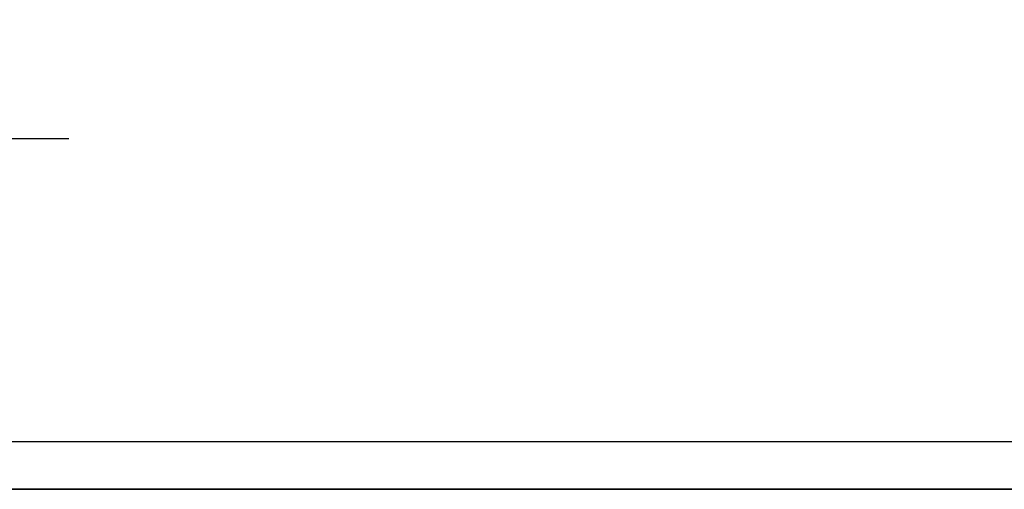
# Model space of a CAD drawing. Extents: x -1507204116 to 3732041488, y -170180604 to 62810664.
# Tile 19 of 54: x 123439 to 126526, y -2383 to -911. Entities that reach past the tile are written whole.
import ezdxf

# ---------------------------------------------------------------- set-up
doc = ezdxf.new("R2010")
doc.units = 0
doc.header["$LTSCALE"] = 1000
doc.header["$MEASUREMENT"] = 0
doc.layers.add('_ZAŘÍZENÍ', color=7, linetype='CONTINUOUS')

msp = doc.modelspace()

# ---------------------------------------------------------------- linework, layer by layer
at = {"layer": '_ZAŘÍZENÍ', "color": 0, "lineweight": -2}
for p, q in [((122993, -1283), (123593.1, -1283)), ((166883, -2383), (115183, -2383)), ((166883, -2383), (115183, -2383)), ((166883, -2383), (115183, -2383))]:
    msp.add_line(p, q, dxfattribs=at)
for points in [[(115333, -33), (115333, -2233), (166733, -2233)], [(115183, -283), (115183, -2383), (166883, -2383)]]:
    msp.add_lwpolyline(points, dxfattribs=at)

doc.saveas('drawing.dxf')
